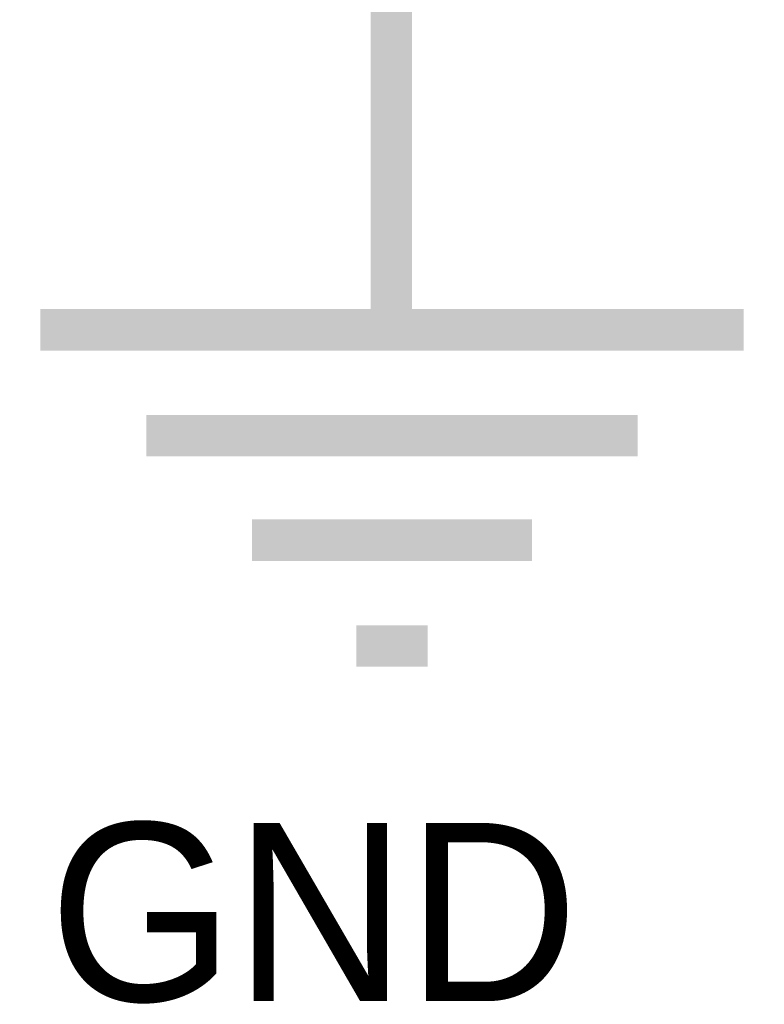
# Model space of a CAD drawing. Header units: inches. Extents: x 0 to 17, y 0 to 11.
# Tile 19 of 114: x 1.045 to 1.257, y 7.358 to 7.638. Entities that reach past the tile are written whole.
import ezdxf

# ---------------------------------------------------------------- set-up
doc = ezdxf.new("R2010")
doc.units = ezdxf.units.IN
doc.header["$MEASUREMENT"] = 0
doc.layers.add('Sheet', color=255, linetype='Continuous')

msp = doc.modelspace()

# ---------------------------------------------------------------- linework, layer by layer
at = {"layer": 'Sheet'}
for points in [[(1.15051, 7.64973, 0.0118, 0.0118, 0), (1.15051, 7.54981, 0.0118, 0.0118, 0)], [(1.05061, 7.54981, 0.0118, 0.0118, 0), (1.25082, 7.54981, 0.0118, 0.0118, 0)], [(1.08074, 7.51968, 0.0118, 0.0118, 0), (1.22069, 7.51968, 0.0118, 0.0118, 0)], [(1.11087, 7.48994, 0.0118, 0.0118, 0), (1.19056, 7.48994, 0.0118, 0.0118, 0)], [(1.1406, 7.45981, 0.0118, 0.0118, 0), (1.16082, 7.45981, 0.0118, 0.0118, 0)]]:
    msp.add_lwpolyline(points, format="xyseb", dxfattribs=at)

# ---------------------------------------------------------------- texts
msp.add_text('GND', height=0.05075, dxfattribs=at).set_placement((1.05299, 7.35871))

doc.saveas('drawing.dxf')
